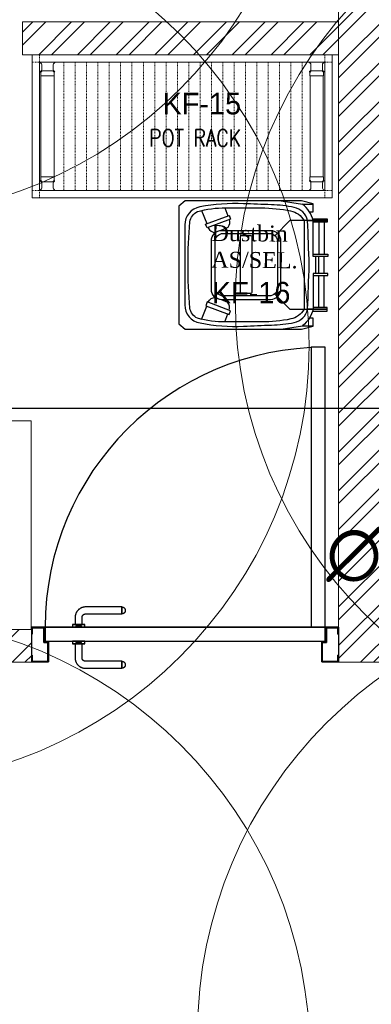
# Model space of a CAD drawing. Header units: inches. Extents: x 127277 to 158499, y 12149 to 20675.
# Tile 14 of 29: x 127827 to 127875, y 19294 to 19429. Entities that reach past the tile are written whole.
import ezdxf
from ezdxf.enums import TextEntityAlignment as Align

# ---------------------------------------------------------------- set-up
doc = ezdxf.new("R2010")
doc.units = ezdxf.units.IN
doc.header["$MEASUREMENT"] = 0
doc.linetypes.add('IHCL-P-MEZZANINE FLOOR PLAN$0$HIDDEN', pattern=[0.375, 0.25, -0.125])
for name, color, linetype, lineweight in [('00-GRIDTEXT', 1, 'Continuous', 13), ('EQUIP DIM', 252, 'Continuous', 0), ('EQUIPMENT', 7, 'Continuous', 25), ('EQUIPMENTSSS', 11, 'Continuous', 18), ('FIRE', 1, 'Continuous', 25), ('KIT TEXT.', 5, 'Continuous', 5), ('kitchen equipment', 7, 'Continuous', 15), ('PD_BRICK WALL_115', 134, 'Continuous', 30), ('PD_DOOR', 42, 'Continuous', 25), ('PD_HATCH', 45, 'Continuous', 9), ('PP-TEXT', 7, 'Continuous', 40), ('SH-SPRINKLAR', 1, 'Continuous', 0)]:
    doc.layers.add(name, color=color, linetype=linetype, lineweight=lineweight)
for name, color, linetype in [('KIT EQUIPMENT', 7, 'Continuous'), ('PD_025_TEXT', 61, 'Continuous'), ('PP-SPRINKLER', 1, 'Continuous')]:
    doc.layers.add(name, color=color, linetype=linetype)
doc.styles.add('Arial', font='GOTHIC.TTF')
doc.styles.add('ISO', font='isocp.shx', dxfattribs={"height": 250})
doc.styles.get("Standard").update_dxf_attribs({"font": 'times.ttf', "height": 4})
doc.styles.add('style1', font='arial.ttf', dxfattribs={"height": 500})
doc.styles.add('text Ht 200mm', font='arial.ttf')

# ---------------------------------------------------------------- blocks, each defined once
blk = doc.blocks.new('FTRRHRH')
at = {"layer": 'EQUIPMENT', "color": 8, "linetype": 'Continuous', "ltscale": 10}
for points in [[(1796570.7, 467786.8), (1796571.1, 467841), (1796577.6, 467841), (1796584.1, 467841), (1796584.1, 467788.7)], [(1796916.1, 467786.8), (1796915.8, 467841), (1796909.2, 467841), (1796902.7, 467841), (1796902.7, 467788.7)], [(1796584.1, 467830.1), (1796703.3, 467830.1)], [(1796584.1, 467810.7), (1796703.3, 467810.7)], [(1796775.5, 467830.1), (1796743.4, 467830.1), (1796711.4, 467830.1)], [(1796775.5, 467810.7), (1796743.4, 467810.7), (1796711.4, 467810.7)], [(1796902.7, 467830.1), (1796783.6, 467830.1)], [(1796902.7, 467810.7), (1796783.6, 467810.7)], [(1796544.6, 467774.9), (1796544.7, 467789.6), (1796514.6, 467789.6), (1796503.6, 467745.2), (1796503.3, 467310.5), (1796523.4, 467287.4), (1796743.4, 467287.4), (1796963.5, 467287.4), (1796983.6, 467310.5), (1796983.3, 467745.2), (1796972.3, 467789.6), (1796942.2, 467789.6), (1796942.3, 467774.9)], [(1796503.5, 467669.5), (1796516.2, 467749.4), (1796516.2, 467789.6)], [(1796775.5, 467798.7), (1796743.4, 467798.7), (1796711.4, 467798.7)], [(1796983.3, 467669.5), (1796970.7, 467749.4), (1796970.7, 467789.6)], [(1796557.8, 467475.2), (1796571.8, 467480.3), (1796605.3, 467393), (1796590.4, 467387.3), (1796558.3, 467475.4)], [(1796929.1, 467475.2), (1796915.1, 467480.3), (1796881.6, 467393), (1796896.5, 467387.3), (1796928.5, 467475.4)], [(1796530.3, 467458.7), (1796560.3, 467469.9)], [(1796956.6, 467458.7), (1796926.6, 467469.9)], [(1796540, 467372.2), (1796589, 467391.1)], [(1796946.9, 467372.2), (1796897.9, 467391.1)]]:
    blk.add_lwpolyline(points, dxfattribs=at)
for points in [[(1796852.5, 467646.3), (1796909.2, 467701.9), (1796909.2, 467841), (1796909.2, 467768.2, 0.002183), (1796743.4, 467774.2, 0.002183), (1796577.6, 467768.2), (1796577.6, 467841), (1796577.6, 467701.9), (1796634.4, 467646.3)], [(1796577.6, 467768.2, 0.297961), (1796528.2, 467718.1, 0.042051), (1796518.4, 467633.3, -0.003698), (1796514.4, 467528.7, 0.060574), (1796526.7, 467366.1, 0.367426), (1796593.9, 467309), (1796743.4, 467309), (1796893, 467309, 0.367426), (1796960.2, 467366.1, 0.060574), (1796972.4, 467528.7, -0.003698), (1796968.4, 467633.3, 0.042051), (1796958.6, 467718.1, 0.297961), (1796909.2, 467768.2)], [(1796703.3, 467788.7), (1796584.1, 467788.7), (1796577.6, 467788.7, 0.169802), (1796516.2, 467749.4)], [(1796783.6, 467788.7), (1796902.7, 467788.7), (1796909.2, 467788.7, -0.169802), (1796970.7, 467749.4)], [(1796573.8, 467475, -0.269888), (1796603.2, 467469.9), (1796614.7, 467443.5)], [(1796913, 467475, 0.269888), (1796883.7, 467469.9), (1796872.2, 467443.5)], [(1796603.8, 467396.9), (1796604.2, 467397, 0.32068), (1796622.1, 467424.3)], [(1796883.1, 467396.9), (1796882.6, 467397, -0.32068), (1796864.8, 467424.3)]]:
    blk.add_lwpolyline(points, format="xyb", dxfattribs=at)
for points in [[(1796703.3, 467843.8), (1796711.4, 467843.8), (1796711.4, 467788.7), (1796703.3, 467788.7)], [(1796783.6, 467843.8), (1796775.5, 467843.8), (1796775.5, 467788.7), (1796783.6, 467788.7)]]:
    blk.add_lwpolyline(points, close=True, dxfattribs=at)
for points in [[(1796743.4, 467755), (1796909.2, 467755, -0.218041), (1796945.6, 467705, -0.049803), (1796956.5, 467595.3), (1796956.5, 467462.7, -0.075378), (1796942.8, 467356.4, -0.243539), (1796905, 467328.5, -0.021943), (1796743.4, 467321.4, -0.021943), (1796581.9, 467328.5, -0.243539), (1796544.1, 467356.4, -0.075378), (1796530.4, 467462.7), (1796530.4, 467595.3, -0.049803), (1796541.3, 467705, -0.218041), (1796577.6, 467755)], [(1796653, 467667.5), (1796834.9, 467667.5, -0.414214), (1796873.4, 467629), (1796873.4, 467447.2, -0.414214), (1796834.9, 467408.8), (1796653, 467408.8, -0.414214), (1796614.5, 467447.2), (1796614.5, 467629, -0.414214)], [(1796656.2, 467655.5), (1796828.4, 467655.5, -0.414214), (1796859, 467625), (1796859, 467452.9, -0.414214), (1796828.4, 467422.3), (1796656.2, 467422.3, -0.414214), (1796625.7, 467452.9), (1796625.7, 467625, -0.414214)], [(1796639.4, 467560), (1796844.3, 467560, -0.414214), (1796850.4, 467553.9), (1796850.4, 467523.4, -0.414214), (1796844.3, 467517.3), (1796639.4, 467517.3, -0.414214), (1796633.3, 467523.4), (1796633.3, 467553.9, -0.414214)]]:
    blk.add_lwpolyline(points, format="xyb", close=True, dxfattribs=at)
blk = doc.blocks.new('sesrgg')
at = {"layer": 'EQUIPMENT', "color": 251, "linetype": 'Continuous', "lineweight": 5}
for p, q in [((1788352.5, 614303.9), (1788353.7, 614303.2)), ((1788400.4, 614306.9), (1788353.3, 614306.9)), ((1788356.8, 614280.4), (1788356.8, 614297.9)), ((1788396.9, 614280.4), (1788396.9, 614297.9)), ((1788396.9, 614280.4), (1788396.9, 614297.9)), ((1788399.9, 614303.2), (1788401.1, 614303.9)), ((1788399.9, 614303.2), (1788401.2, 614303.9)), ((1788402, 614305.2), (1788402, 614305.3)), ((1789294.6, 614305.2), (1789294.6, 614305.3)), ((1789296.7, 614303.2), (1789295.4, 614303.9)), ((1789296.7, 614303.2), (1789295.4, 614303.9)), ((1789296.2, 614306.9), (1789343.3, 614306.9)), ((1789299.7, 614280.4), (1789299.7, 614297.9)), ((1789299.7, 614280.4), (1789299.7, 614297.9)), ((1789339.8, 614280.4), (1789339.8, 614297.9)), ((1789344.1, 614303.9), (1789342.9, 614303.2)), ((1788352.5, 614274.4), (1788353.7, 614275.1)), ((1788353.2, 614271.4), (1788353.2, 614259.3)), ((1788399.9, 614258.8), (1788353.7, 614258.8)), ((1788353.8, 613904.2), (1788353.7, 614258.8)), ((1788355.4, 614273.5), (1788354.7, 614272.2)), ((1788393, 614276.5), (1788360.6, 614276.5)), ((1788399, 614272.2), (1788398.3, 614273.5)), ((1788399.9, 614275.1), (1788401.1, 614274.4)), ((1788399.9, 614275.1), (1788401.2, 614274.4)), ((1788400, 613904.7), (1788399.9, 614258.8)), ((1788400.4, 614271.4), (1788400.4, 614259.3)), ((1788402, 614273), (1788402, 614273)), ((1789294.6, 614273), (1789294.6, 614273)), ((1789296.7, 614275.1), (1789295.4, 614274.4)), ((1789296.7, 614275.1), (1789295.4, 614274.4)), ((1789296.2, 614271.4), (1789296.2, 614259.3)), ((1789296.6, 613904.7), (1789296.7, 614258.8)), ((1789296.7, 614258.8), (1789342.9, 614258.8)), ((1789297.6, 614272.2), (1789298.3, 614273.5)), ((1789303.6, 614276.5), (1789335.9, 614276.5)), ((1789341.2, 614273.5), (1789341.9, 614272.2)), ((1789342.8, 613904.2), (1789342.9, 614258.8)), ((1789344.1, 614274.4), (1789342.9, 614275.1)), ((1789343.4, 614271.4), (1789343.4, 614259.3)), ((1788352.6, 613889.1), (1788353.8, 613888.4)), ((1788353.3, 613892), (1788353.3, 613904.2)), ((1788400, 613904.7), (1788353.8, 613904.7)), ((1788355.5, 613890), (1788354.8, 613891.2)), ((1788356.9, 613883.1), (1788356.9, 613865.6)), ((1788393.1, 613887), (1788360.7, 613887)), ((1788397, 613883.2), (1788397, 613865.7)), ((1788397, 613865.6), (1788397, 613883.1)), ((1788398.3, 613890), (1788399.1, 613891.2)), ((1788400, 613888.3), (1788401.2, 613889.1)), ((1788401.2, 613889.1), (1788400, 613888.4)), ((1788400.5, 613892), (1788400.5, 613904.2)), ((1788402, 613890.4), (1788402, 613890.5)), ((1789294.5, 613890.4), (1789294.5, 613890.5)), ((1789296.6, 613888.3), (1789295.3, 613889.1)), ((1789295.3, 613889.1), (1789296.6, 613888.4)), ((1789296.1, 613892), (1789296.1, 613904.2)), ((1789296.6, 613904.7), (1789342.8, 613904.7)), ((1789298.2, 613890), (1789297.5, 613891.2)), ((1789299.6, 613883.2), (1789299.6, 613865.7)), ((1789299.6, 613865.6), (1789299.6, 613883.1)), ((1789303.5, 613887), (1789335.8, 613887)), ((1789339.7, 613883.1), (1789339.7, 613865.6)), ((1789341.1, 613890), (1789341.8, 613891.2)), ((1789344, 613889.1), (1789342.8, 613888.4)), ((1789343.3, 613892), (1789343.3, 613904.2)), ((1788352.6, 613859.6), (1788353.8, 613860.3)), ((1788400.4, 613856.6), (1788353.4, 613856.6)), ((1788400, 613860.3), (1788401.2, 613859.6)), ((1788401.2, 613859.6), (1788400, 613860.3)), ((1788402, 613858.2), (1788402, 613858.2)), ((1789294.5, 613858.2), (1789294.5, 613858.2)), ((1789296.6, 613860.3), (1789295.3, 613859.6)), ((1789295.3, 613859.6), (1789296.6, 613860.3)), ((1789296.1, 613856.6), (1789343.2, 613856.6)), ((1789344, 613859.6), (1789342.8, 613860.3))]:
    blk.add_line(p, q, dxfattribs=at)
at = {"layer": 'EQUIPMENT', "color": 251, "linetype": 'IHCL-P-MEZZANINE FLOOR PLAN$0$HIDDEN', "lineweight": 5}
for p, q in [((1788428, 613856.6), (1788428, 614306.9)), ((1788467.7, 613856.6), (1788467.7, 614306.9)), ((1788507.4, 613856.6), (1788507.4, 614306.9)), ((1788547.1, 613856.6), (1788547.1, 614306.9)), ((1788586.8, 613856.6), (1788586.8, 614306.9)), ((1788586.8, 613856.6), (1788586.8, 614306.9)), ((1788626.6, 613856.6), (1788626.6, 614306.9)), ((1788666.3, 613856.6), (1788666.3, 614306.9)), ((1788706, 613856.6), (1788706, 614306.9)), ((1788706, 613856.6), (1788706, 614306.9)), ((1788745.7, 613856.6), (1788745.7, 614306.9)), ((1788785.4, 613856.6), (1788785.4, 614306.9)), ((1788825.1, 613856.6), (1788825.1, 614306.9)), ((1788864.9, 613856.6), (1788864.9, 614306.9)), ((1788904.6, 613856.6), (1788904.6, 614306.9)), ((1788944.3, 613856.6), (1788944.3, 614306.9)), ((1788984, 613856.6), (1788984, 614306.9)), ((1789023.7, 613856.6), (1789023.7, 614306.9)), ((1789063.5, 613856.6), (1789063.5, 614306.9)), ((1789103.2, 613856.6), (1789103.2, 614306.9)), ((1789142.9, 613856.6), (1789142.9, 614306.9)), ((1789182.6, 613856.6), (1789182.6, 614306.9)), ((1789222.3, 613856.6), (1789222.3, 614306.9)), ((1789262.1, 613856.6), (1789262.1, 614306.9))]:
    blk.add_line(p, q, dxfattribs=at)
for points in [[(1788348.4, 614306.9), (1788348.4, 614332.1), (1788323.1, 614332.1), (1788323.1, 614306.9)], [(1789348.2, 614306.9), (1789348.2, 614332.1), (1789373.5, 614332.1), (1789373.5, 614306.9)], [(1788348.4, 613856.6), (1788348.4, 613831.3), (1788323.1, 613831.3), (1788323.1, 613856.6)], [(1789348.2, 613856.6), (1789348.2, 613831.3), (1789373.5, 613831.3), (1789373.5, 613856.6)]]:
    blk.add_lwpolyline(points, close=True, dxfattribs=at)
at = {"layer": 'EQUIPMENT', "color": 251, "linetype": 'Continuous', "lineweight": 5}
for centre, radius, start, end in [((1788353.3, 614305.3), 1.6, 89.991, 239.97), ((1788350.7, 614297.9), 6.07, 359.982, 59.988), ((1788403, 614297.9), 6.07, 119.991, 179.997), ((1788403, 614297.9), 6.07, 119.994, 180), ((1788400.4, 614305.3), 1.6, 299.976, 89.991), ((1788400.3, 614305.2), 1.6, 299.973, 359.979), ((1789296.2, 614305.3), 1.6, 90.009, 240.024), ((1789296.2, 614305.2), 1.6, 180.021, 240.027), ((1789293.6, 614297.9), 6.07, 0.003, 60.009), ((1789293.6, 614297.9), 6.07, 0, 60.006), ((1789345.9, 614297.9), 6.07, 120.012, 180.018), ((1789343.3, 614305.3), 1.6, 300.03, 90.009), ((1788353.3, 614273), 1.6, 119.994, 329.979), ((1788353.7, 614259.3), 0.506, 180, 269.973), ((1788350.7, 614280.4), 6.07, 299.976, 359.982), ((1788360.7, 614270.4), 6.07, 89.991, 149.997), ((1788393, 614270.4), 6.07, 29.985, 89.991), ((1788403, 614280.4), 6.07, 179.991, 239.997), ((1788403, 614280.4), 6.07, 180, 239.97), ((1788400.4, 614273), 1.6, 209.967, 59.988), ((1788399.9, 614259.3), 0.506, 269.973, 359.982), ((1788400.3, 614273), 1.6, 359.967, 59.973), ((1789296.2, 614273), 1.6, 120.027, 180.033), ((1789296.2, 614273), 1.6, 120.012, 330.033), ((1789296.7, 614259.3), 0.506, 180.018, 270.027), ((1789293.6, 614280.4), 6.07, 300.003, 0.009), ((1789293.6, 614280.4), 6.07, 300.03, 0), ((1789303.6, 614270.4), 6.07, 90.009, 150.015), ((1789335.9, 614270.4), 6.07, 30.003, 90.009), ((1789345.9, 614280.4), 6.07, 180.018, 240.024), ((1789343.3, 614273), 1.6, 210.021, 60.006), ((1789342.9, 614259.3), 0.506, 270.027, 0), ((1788353.4, 613890.4), 1.6, 29.985, 239.97), ((1788353.8, 613904.2), 0.506, 89.991, 180), ((1788350.8, 613883.1), 6.07, 359.982, 59.988), ((1788360.7, 613893.1), 6.07, 209.967, 269.973), ((1788393.1, 613893.1), 6.07, 269.973, 329.979), ((1788403.1, 613883.1), 6.07, 119.994, 180), ((1788403.1, 613883.1), 6.07, 119.991, 179.997), ((1788400.4, 613890.4), 1.6, 299.976, 149.997), ((1788400, 613904.2), 0.506, 359.982, 89.991), ((1788400.4, 613890.4), 1.6, 299.973, 359.979), ((1789296.1, 613890.4), 1.6, 30.003, 240.024), ((1789296.1, 613890.4), 1.6, 180.021, 240.027), ((1789296.6, 613904.2), 0.506, 90.009, 180.018), ((1789293.5, 613883.1), 6.07, 0, 60.006), ((1789293.5, 613883.1), 6.07, 0.003, 60.009), ((1789303.5, 613893.1), 6.07, 210.021, 270.027), ((1789335.8, 613893.1), 6.07, 270.027, 330.033), ((1789345.8, 613883.1), 6.07, 120.012, 180.018), ((1789343.2, 613890.4), 1.6, 300.03, 150.015), ((1789342.8, 613904.2), 0.506, 0, 90.009), ((1788353.4, 613858.2), 1.6, 119.994, 269.973), ((1788350.8, 613865.6), 6.07, 299.976, 359.982), ((1788403.1, 613865.6), 6.07, 179.991, 239.997), ((1788403.1, 613865.6), 6.07, 180, 239.97), ((1788400.4, 613858.2), 1.6, 269.973, 59.988), ((1788400.4, 613858.2), 1.6, 359.967, 59.973), ((1789296.1, 613858.2), 1.6, 120.027, 180.033), ((1789296.1, 613858.2), 1.6, 120.012, 270.027), ((1789293.5, 613865.6), 6.07, 300.003, 0.009), ((1789293.5, 613865.6), 6.07, 300.03, 0), ((1789345.8, 613865.6), 6.07, 180.018, 240.024), ((1789343.2, 613858.2), 1.6, 270.027, 60.006)]:
    blk.add_arc(centre, radius, start, end, dxfattribs=at)
at = {"layer": 'KIT EQUIPMENT', "color": 251, "lineweight": 5}
for points in [[(1789373.5, 614332.1), (1789373.5, 613831.3), (1788323.1, 613831.3), (1788323.1, 614332.1)], [(1789348.2, 614306.9), (1789348.2, 613856.6), (1788348.4, 613856.6), (1788348.4, 614306.9)]]:
    blk.add_lwpolyline(points, close=True, dxfattribs=at)
blk = doc.blocks.new('A$C6E471120')
at = {"layer": 'EQUIPMENTSSS', "color": 251, "lineweight": 5, "ltscale": 12}
blk.add_lwpolyline([(-1068.9, -7263.3), (-1694.6, -7263.3), (-1694.6, -7988.3), (-1068.9, -7988.3)], close=True, dxfattribs=at)
at = {"layer": 'EQUIPMENT', "color": 251, "xscale": 0.9931975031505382, "yscale": 0.9931975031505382, "zscale": 0.9931975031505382, "rotation": 180}
blk.add_blockref('sesrgg', (1776135.7, 603666.4), dxfattribs=at)
at = {"layer": 'kitchen equipment', "color": 8, "linetype": 'Continuous', "xscale": 0.9305687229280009, "yscale": 0.9305687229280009, "zscale": 0.9305687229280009, "rotation": 270.0169411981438}
blk.add_blockref('FTRRHRH', (-435892.3, 1665144.2), dxfattribs=at)
at = {"layer": '00-GRIDTEXT', "color": 251, "ltscale": 50, "style": 'Arial'}
for s, p in [('KF-15', (-475.4, -6159)), ('KF-16', (-303.9, -6816.9))]:
    blk.add_text(s, height=75.07, rotation=0.0006, dxfattribs=at).set_placement(p, align=Align.MIDDLE_CENTER)
at = {"layer": 'EQUIP DIM', "color": 251, "insert": (-441.5, -6581.4), "char_height": 45.409, "width": 361.089, "attachment_point": 1, "rotation": 359.4794}
blk.add_mtext('{\\H1.22222x;\\C256;Dustbin\\PAS/SEL.}', dxfattribs=at)
at = {"layer": 'KIT TEXT.', "color": 251, "insert": (-658.3, -6308.3, 485.3), "char_height": 59.766, "width": 1092.799, "attachment_point": 7, "style": 'ISO'}
blk.add_mtext('{\\Fromans|c0;\\W0.8;POT RACK}', dxfattribs=at)
blk = doc.blocks.new('door 1')
at = {"layer": 'PD_DOOR', "color": 8}
for p, q in [((159755.9, 15337.6), (159695.9, 15337.6)), ((159695.9, 15337.6), (159695.9, 15312.6)), ((159695.9, 15312.6), (159695.9, 15337.6)), ((159695.9, 15337.6), (159755.9, 15337.6)), ((159695.9, 15212.6), (159695.9, 15337.6)), ((159697.9, 15312.6), (159697.9, 15335.6)), ((159697.9, 15335.6), (159753.9, 15335.6)), ((159753.9, 15335.6), (159697.9, 15335.6)), ((159697.9, 15335.6), (159697.9, 15312.6)), ((159753.9, 15335.6), (159753.9, 15267.6)), ((159753.9, 15267.6), (159753.9, 15335.6)), ((159755.9, 15265.6), (159755.9, 15337.6)), ((159755.9, 15337.6), (159755.9, 15265.6)), ((160472.9, 15356.5), (160472.9, 15360.1)), ((160472.9, 15360.1), (160472.9, 15356.5)), ((160602.9, 15360.1), (160472.9, 15360.1)), ((160472.9, 15360.1), (160472.9, 15359.7)), ((160472.9, 15335.1), (160472.9, 15360.1)), ((160472.9, 15359.7), (160472.9, 15335.6)), ((160472.9, 15335.1), (160472.9, 15338.8)), ((160472.9, 15338.8), (160472.9, 15335.1)), ((160472.9, 15335.6), (160472.9, 15335.1)), ((160472.9, 15335.1), (160602.9, 15335.1)), ((160795.9, 15337.6), (160735.9, 15337.6)), ((160735.9, 15337.6), (160735.9, 15265.6)), ((160735.9, 15265.6), (160735.9, 15337.6)), ((160735.9, 15337.6), (160795.9, 15337.6)), ((160737.9, 15267.6), (160737.9, 15335.6)), ((160737.9, 15335.6), (160793.9, 15335.6)), ((160793.9, 15335.6), (160737.9, 15335.6)), ((160737.9, 15335.6), (160737.9, 15267.6)), ((160793.9, 15335.6), (160793.9, 15312.6)), ((160793.9, 15312.6), (160793.9, 15335.6)), ((160795.9, 15312.6), (160795.9, 15337.6)), ((160795.9, 15337.6), (160795.9, 15312.6)), ((160795.9, 15337.6), (160795.9, 15212.6)), ((159695.9, 15312.6), (159697.9, 15312.6)), ((159697.9, 15312.6), (159695.9, 15312.6)), ((160615.4, 15322.6), (160615.4, 15272.6)), ((160640.4, 15272.6), (160640.4, 15322.6)), ((160793.9, 15312.6), (160795.9, 15312.6)), ((160795.9, 15312.6), (160793.9, 15312.6)), ((159753.9, 15267.6), (159738.9, 15267.6)), ((159738.9, 15267.6), (159738.9, 15214.6)), ((159738.9, 15214.6), (159738.9, 15267.6)), ((159738.9, 15267.6), (159753.9, 15267.6)), ((159740.9, 15212.6), (159740.9, 15265.6)), ((159740.9, 15265.6), (159755.9, 15265.6)), ((159755.9, 15265.6), (159740.9, 15265.6)), ((159740.9, 15265.6), (159740.9, 15212.6)), ((160747.9, 15262.6), (159743.9, 15262.6)), ((159743.9, 15262.6), (159743.9, 15212.6)), ((160747.9, 15262.6), (159743.9, 15262.6)), ((159743.9, 15262.6), (159743.9, 15212.6)), ((160605.4, 15272.6), (160605.4, 15262.6)), ((160622.1, 15272.6), (160605.4, 15272.6)), ((160605.4, 15272.6), (160622.1, 15272.6)), ((160650.4, 15262.6), (160605.4, 15262.6)), ((160605.4, 15262.6), (160650.4, 15262.6)), ((160640.4, 15272.6), (160615.4, 15272.6)), ((160615.4, 15272.6), (160621.7, 15272.6)), ((160617.9, 15267.6), (160617.9, 15262.6)), ((160637.9, 15267.6), (160617.9, 15267.6)), ((160617.9, 15267.6), (160637.9, 15267.6)), ((160637.9, 15262.6), (160617.9, 15262.6)), ((160617.9, 15262.6), (160637.9, 15262.6)), ((160621.7, 15272.6), (160624.7, 15272.6)), ((160624.7, 15272.6), (160627.9, 15272.6)), ((160627.9, 15272.6), (160631.2, 15272.6)), ((160627.9, 15272.6), (160650.4, 15272.6)), ((160631.2, 15272.6), (160634.2, 15272.6)), ((160650.4, 15272.6), (160633.8, 15272.6)), ((160634.2, 15272.6), (160640.4, 15272.6)), ((160637.9, 15262.6), (160637.9, 15267.6)), ((160650.4, 15262.6), (160650.4, 15272.6)), ((160735.9, 15265.6), (160750.9, 15265.6)), ((160750.9, 15265.6), (160735.9, 15265.6)), ((160752.9, 15267.6), (160737.9, 15267.6)), ((160737.9, 15267.6), (160752.9, 15267.6)), ((160747.9, 15212.6), (160747.9, 15262.6)), ((160747.9, 15262.6), (160747.9, 15212.6)), ((160750.9, 15265.6), (160750.9, 15212.6)), ((160750.9, 15212.6), (160750.9, 15265.6)), ((160752.9, 15214.6), (160752.9, 15267.6)), ((160752.9, 15267.6), (160752.9, 15214.6)), ((159697.9, 15237.6), (159695.9, 15237.6)), ((159695.9, 15237.6), (159695.9, 15212.6)), ((159695.9, 15212.6), (159695.9, 15237.6)), ((159695.9, 15237.6), (159697.9, 15237.6)), ((159697.9, 15214.6), (159697.9, 15237.6)), ((159697.9, 15237.6), (159697.9, 15214.6)), ((160795.9, 15237.6), (160793.9, 15237.6)), ((160793.9, 15237.6), (160793.9, 15214.6)), ((160793.9, 15214.6), (160793.9, 15237.6)), ((160793.9, 15237.6), (160795.9, 15237.6)), ((160795.9, 15212.6), (160795.9, 15237.6)), ((160795.9, 15237.6), (160795.9, 15212.6)), ((159695.9, 15212.6), (159740.9, 15212.6)), ((159740.9, 15212.6), (159695.9, 15212.6)), ((159695.9, 15212.6), (159743.9, 15212.6)), ((159743.9, 15212.6), (159695.9, 15212.6)), ((159738.9, 15214.6), (159697.9, 15214.6)), ((159697.9, 15214.6), (159738.9, 15214.6)), ((159793.9, 15212.6), (159743.9, 15212.6)), ((159743.9, 15212.6), (159743.9, 14208.6)), ((159743.9, 15212.6), (160747.9, 15212.6)), ((159743.9, 15212.6), (159793.9, 15212.6)), ((159743.9, 15212.6), (159793.9, 15212.6)), ((159793.9, 15212.6), (159743.9, 15212.6)), ((159793.9, 14208.6), (159793.9, 15212.6)), ((159793.9, 15212.6), (160747.9, 15212.6)), ((159793.9, 15212.6), (160747.9, 15212.6)), ((160747.9, 15212.6), (159793.9, 15212.6)), ((160605.4, 15212.6), (160605.4, 15202.6)), ((160605.4, 15212.6), (160650.4, 15212.6)), ((160639.2, 15212.6), (160605.4, 15212.6)), ((160605.4, 15202.6), (160650.4, 15202.6)), ((160650.4, 15202.6), (160605.4, 15202.6)), ((160615.4, 15202.6), (160615.4, 15177.6)), ((160615.4, 15202.6), (160640.4, 15202.6)), ((160640.4, 15202.6), (160615.4, 15202.6)), ((160617.9, 15212.6), (160617.9, 15207.6)), ((160617.9, 15212.6), (160637.9, 15212.6)), ((160618.3, 15212.6), (160617.9, 15212.6)), ((160617.9, 15207.6), (160637.9, 15207.6)), ((160637.9, 15207.6), (160617.9, 15207.6)), ((160637.9, 15212.6), (160618.3, 15212.6)), ((160637.9, 15207.6), (160637.9, 15212.6)), ((160650.4, 15212.6), (160639.2, 15212.6)), ((160640.4, 15177.6), (160640.4, 15202.6)), ((160650.4, 15202.6), (160650.4, 15212.6)), ((160747.9, 15212.6), (160795.9, 15212.6)), ((160795.9, 15212.6), (160747.9, 15212.6)), ((160750.9, 15212.6), (160795.9, 15212.6)), ((160795.9, 15212.6), (160750.9, 15212.6)), ((160793.9, 15214.6), (160752.9, 15214.6)), ((160752.9, 15214.6), (160793.9, 15214.6)), ((160472.9, 15165.1), (160472.9, 15161.5)), ((160472.9, 15161.5), (160472.9, 15165.1)), ((160602.9, 15165.1), (160472.9, 15165.1)), ((160472.9, 15165.1), (160472.9, 15164.7)), ((160472.9, 15140.1), (160472.9, 15165.1)), ((160472.9, 15164.7), (160472.9, 15140.6)), ((160472.9, 15143.8), (160472.9, 15140.1)), ((160472.9, 15140.1), (160472.9, 15143.8)), ((160472.9, 15140.6), (160472.9, 15140.1)), ((160472.9, 15140.1), (160602.9, 15140.1)), ((159743.9, 14208.6), (159793.9, 14208.6))]:
    blk.add_line(p, q, dxfattribs=at)
at = {"layer": 'PD_DOOR', "color": 8, "flags": 128}
for points in [[(160460.4, 15347.6), (160460.5, 15348.1), (160460.5, 15348.6), (160460.5, 15349.1), (160460.6, 15349.6), (160460.7, 15350.1), (160460.8, 15350.6), (160460.9, 15351.1), (160461.1, 15351.6), (160461.2, 15352), (160461.4, 15352.5), (160461.6, 15353), (160461.9, 15353.4), (160462.1, 15353.9), (160462.4, 15354.3), (160462.6, 15354.7), (160462.9, 15355.1), (160463.2, 15355.5), (160463.5, 15355.9), (160463.9, 15356.3), (160464.2, 15356.6), (160464.6, 15357), (160465, 15357.3), (160465.4, 15357.6), (160465.8, 15357.9), (160466.2, 15358.2), (160466.6, 15358.4), (160467, 15358.7), (160467.5, 15358.9), (160467.9, 15359.1), (160468.4, 15359.3), (160468.9, 15359.5), (160469.4, 15359.6), (160469.8, 15359.8), (160470.3, 15359.9), (160470.8, 15360), (160471.3, 15360), (160471.8, 15360.1), (160472.3, 15360.1), (160472.8, 15360.1), (160472.9, 15360.1)], [(160472.9, 15335.1), (160472.4, 15335.2), (160471.9, 15335.2), (160471.4, 15335.2), (160470.9, 15335.3), (160470.5, 15335.4), (160470, 15335.5), (160469.5, 15335.6), (160469, 15335.8), (160468.5, 15335.9), (160468.1, 15336.1), (160467.6, 15336.3), (160467.2, 15336.6), (160466.7, 15336.8), (160466.3, 15337.1), (160465.9, 15337.3), (160465.5, 15337.6), (160465.1, 15337.9), (160464.7, 15338.2), (160464.3, 15338.6), (160464, 15338.9), (160463.6, 15339.3), (160463.3, 15339.7), (160463, 15340.1), (160462.7, 15340.5), (160462.4, 15340.9), (160462.2, 15341.3), (160461.9, 15341.8), (160461.7, 15342.2), (160461.5, 15342.7), (160461.3, 15343.1), (160461.1, 15343.6), (160461, 15344.1), (160460.8, 15344.5), (160460.7, 15345), (160460.6, 15345.5), (160460.5, 15346), (160460.5, 15346.5), (160460.5, 15347), (160460.4, 15347.5), (160460.4, 15347.6)], [(160640.4, 15322.6), (160640.4, 15324.1), (160640.3, 15325.6), (160640.2, 15327.1), (160640, 15328.6), (160639.7, 15330.1), (160639.4, 15331.6), (160639, 15333), (160638.5, 15334.4), (160638, 15335.9), (160637.5, 15337.2), (160636.9, 15338.6), (160636.2, 15340), (160635.5, 15341.3), (160634.7, 15342.6), (160633.9, 15343.8), (160633, 15345), (160632.1, 15346.2), (160631.1, 15347.4), (160630.1, 15348.5), (160629.1, 15349.5), (160628, 15350.6), (160626.8, 15351.5), (160625.7, 15352.5), (160624.4, 15353.4), (160623.2, 15354.2), (160621.9, 15355), (160620.6, 15355.7), (160619.3, 15356.4), (160617.9, 15357), (160616.5, 15357.6), (160615.1, 15358.1), (160613.7, 15358.6), (160612.2, 15359), (160610.8, 15359.3), (160609.3, 15359.6), (160607.8, 15359.8), (160606.3, 15360), (160604.8, 15360.1), (160603.3, 15360.1), (160602.9, 15360.1)], [(160602.9, 15335.1), (160603.4, 15335.1), (160603.9, 15335.1), (160604.4, 15335.1), (160604.9, 15335), (160605.4, 15334.9), (160605.9, 15334.8), (160606.4, 15334.7), (160606.9, 15334.5), (160607.3, 15334.3), (160607.8, 15334.2), (160608.3, 15334), (160608.7, 15333.7), (160609.2, 15333.5), (160609.6, 15333.2), (160610, 15333), (160610.4, 15332.7), (160610.8, 15332.4), (160611.2, 15332), (160611.6, 15331.7), (160611.9, 15331.4), (160612.2, 15331), (160612.6, 15330.6), (160612.9, 15330.2), (160613.2, 15329.8), (160613.5, 15329.4), (160613.7, 15329), (160614, 15328.5), (160614.2, 15328.1), (160614.4, 15327.6), (160614.6, 15327.2), (160614.8, 15326.7), (160614.9, 15326.2), (160615.1, 15325.7), (160615.2, 15325.3), (160615.3, 15324.8), (160615.3, 15324.3), (160615.4, 15323.8), (160615.4, 15323.3), (160615.4, 15322.8), (160615.4, 15322.6)], [(160460.4, 15152.6), (160460.5, 15153.1), (160460.5, 15153.6), (160460.5, 15154.1), (160460.6, 15154.6), (160460.7, 15155.1), (160460.8, 15155.6), (160460.9, 15156.1), (160461.1, 15156.6), (160461.2, 15157), (160461.4, 15157.5), (160461.6, 15158), (160461.9, 15158.4), (160462.1, 15158.9), (160462.4, 15159.3), (160462.6, 15159.7), (160462.9, 15160.1), (160463.2, 15160.5), (160463.5, 15160.9), (160463.9, 15161.3), (160464.2, 15161.6), (160464.6, 15162), (160465, 15162.3), (160465.4, 15162.6), (160465.8, 15162.9), (160466.2, 15163.2), (160466.6, 15163.4), (160467, 15163.7), (160467.5, 15163.9), (160467.9, 15164.1), (160468.4, 15164.3), (160468.9, 15164.5), (160469.4, 15164.6), (160469.8, 15164.8), (160470.3, 15164.9), (160470.8, 15165), (160471.3, 15165), (160471.8, 15165.1), (160472.3, 15165.1), (160472.8, 15165.1), (160472.9, 15165.1)], [(160602.9, 15140.1), (160604.4, 15140.2), (160605.9, 15140.3), (160607.4, 15140.4), (160608.9, 15140.6), (160610.4, 15140.9), (160611.9, 15141.2), (160613.3, 15141.6), (160614.7, 15142), (160616.2, 15142.5), (160617.5, 15143.1), (160618.9, 15143.7), (160620.3, 15144.4), (160621.6, 15145.1), (160622.9, 15145.9), (160624.1, 15146.7), (160625.3, 15147.6), (160626.5, 15148.5), (160627.7, 15149.5), (160628.8, 15150.5), (160629.8, 15151.5), (160630.9, 15152.6), (160631.8, 15153.8), (160632.8, 15154.9), (160633.7, 15156.1), (160634.5, 15157.4), (160635.3, 15158.7), (160636, 15160), (160636.7, 15161.3), (160637.3, 15162.7), (160637.9, 15164.1), (160638.4, 15165.5), (160638.9, 15166.9), (160639.3, 15168.3), (160639.6, 15169.8), (160639.9, 15171.3), (160640.1, 15172.8), (160640.3, 15174.2), (160640.4, 15175.7), (160640.4, 15177.2), (160640.4, 15177.6)], [(160615.4, 15177.6), (160615.4, 15177.1), (160615.4, 15176.6), (160615.4, 15176.1), (160615.3, 15175.7), (160615.2, 15175.2), (160615.1, 15174.7), (160615, 15174.2), (160614.8, 15173.7), (160614.6, 15173.2), (160614.5, 15172.8), (160614.3, 15172.3), (160614, 15171.9), (160613.8, 15171.4), (160613.5, 15171), (160613.3, 15170.6), (160613, 15170.2), (160612.7, 15169.8), (160612.3, 15169.4), (160612, 15169), (160611.7, 15168.7), (160611.3, 15168.3), (160610.9, 15168), (160610.5, 15167.7), (160610.1, 15167.4), (160609.7, 15167.1), (160609.3, 15166.9), (160608.8, 15166.6), (160608.4, 15166.4), (160607.9, 15166.2), (160607.5, 15166), (160607, 15165.8), (160606.5, 15165.7), (160606, 15165.5), (160605.6, 15165.4), (160605.1, 15165.3), (160604.6, 15165.3), (160604.1, 15165.2), (160603.6, 15165.2), (160603.1, 15165.1), (160602.9, 15165.1)], [(160472.9, 15140.1), (160472.4, 15140.2), (160471.9, 15140.2), (160471.4, 15140.2), (160470.9, 15140.3), (160470.5, 15140.4), (160470, 15140.5), (160469.5, 15140.6), (160469, 15140.8), (160468.5, 15140.9), (160468.1, 15141.1), (160467.6, 15141.3), (160467.2, 15141.6), (160466.7, 15141.8), (160466.3, 15142.1), (160465.9, 15142.3), (160465.5, 15142.6), (160465.1, 15142.9), (160464.7, 15143.2), (160464.3, 15143.6), (160464, 15143.9), (160463.6, 15144.3), (160463.3, 15144.7), (160463, 15145.1), (160462.7, 15145.5), (160462.4, 15145.9), (160462.2, 15146.3), (160461.9, 15146.8), (160461.7, 15147.2), (160461.5, 15147.7), (160461.3, 15148.1), (160461.1, 15148.6), (160461, 15149.1), (160460.8, 15149.5), (160460.7, 15150), (160460.6, 15150.5), (160460.5, 15151), (160460.5, 15151.5), (160460.5, 15152), (160460.4, 15152.5), (160460.4, 15152.6)]]:
    blk.add_lwpolyline(points, dxfattribs=at)
at = {"layer": 'PD_DOOR', "color": 8}
blk.add_arc((159743.9, 15212.6), 1004, 270, 0, dxfattribs=at)
blk = doc.blocks.new('DOOR1')
at = {"color": 8, "xscale": 0.03818181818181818, "yscale": 0.03818181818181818, "zscale": 0.03818181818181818, "rotation": 90}
blk.add_blockref('door 1', (-2370.94, -8406.75), dxfattribs=at)
blk = doc.blocks.new('FIRST FLOOR')
at = {"layer": 'PD_HATCH', "lineweight": 5}
h = blk.add_hatch(dxfattribs=at)
h.set_pattern_fill('ANSI32', color=251, scale=10)
h.set_pattern_definition([(45, (139238.8868, 19346.3716), (-2.65165, 2.65165), []), (45, (139240.6546, 19346.3716), (-2.65165, 2.65165), [])])
h.paths.add_polyline_path([(139249.66, 19348.45), (139206.41, 19348.45), (139206.41, 19343.95), (139249.66, 19343.95)])
h.paths.add_polyline_path([(139164.41, 19348.45), (139121.16, 19348.45), (139121.16, 19343.95), (139164.41, 19343.95)], flags=17)
h.paths.add_polyline_path([(139207.66, 19260.75), (139207.66, 19265.25), (139121.16, 19265.25), (139121.16, 19420.75), (139044.16, 19420.75), (139044.16, 19364.75), (139082.16, 19364.75), (139082.16, 19369.25), (139048.66, 19369.25), (139048.66, 19416.25), (139116.66, 19416.25), (139116.66, 19369.25), (139112.16, 19369.25), (139112.16, 19364.75), (139116.66, 19364.75), (139116.66, 19316.75), (139112.16, 19316.75), (139112.16, 19312.25), (139116.66, 19312.25), (139116.66, 19265.25), (139060.66, 19265.25), (139060.66, 19260.75), (139194.16, 19260.75), (139194.16, 19254.75), (139198.66, 19254.75), (139198.66, 19260.75)])
h.paths.add_polyline_path([(139249.66, 19265.25), (139249.66, 19260.75), (139411.66, 19260.75), (139411.66, 19265.25), (139258.66, 19265.25), (139258.66, 19354.75), (139318.66, 19354.75), (139318.66, 19330.75), (139323.16, 19330.75), (139323.16, 19354.75), (139402.66, 19354.75), (139402.66, 19326.75), (139407.16, 19326.75), (139407.16, 19485.75), (139411.66, 19485.75), (139411.66, 19490.25), (139402.66, 19490.25), (139402.66, 19363.75), (139258.66, 19363.75), (139258.66, 19579.75), (139249.66, 19579.75)])
at = {"layer": 'PD_BRICK WALL_115', "color": 251, "lineweight": 5}
for p, q in [((139206.41, 19348.45), (139206.41, 19343.95)), ((139206.41, 19348.45), (139249.66, 19348.45)), ((139206.41, 19343.95), (139249.66, 19343.95))]:
    blk.add_line(p, q, dxfattribs=at)
for points in [[(139411.66, 19265.25), (139258.66, 19265.25), (139258.66, 19354.75), (139318.66, 19354.75), (139318.66, 19330.75), (139323.16, 19330.75), (139323.16, 19354.75), (139402.66, 19354.75), (139402.66, 19326.75), (139407.16, 19326.75), (139407.16, 19485.75), (139411.66, 19485.75), (139411.66, 19490.25), (139402.66, 19490.25), (139402.66, 19363.75), (139258.66, 19363.75), (139258.66, 19579.75), (139249.66, 19579.75), (139249.66, 19265.25), (139249.66, 19265.25)], [(139121.16, 19420.75), (139121.16, 19265.25), (139207.66, 19265.25), (139207.66, 19260.75), (139198.66, 19260.75), (139198.66, 19254.75), (139194.16, 19254.75), (139194.16, 19260.75), (139060.66, 19260.75)], [(139411.66, 19260.75), (139249.66, 19260.75), (139249.66, 19265.25)]]:
    blk.add_lwpolyline(points, dxfattribs=at)
at = {"layer": '00-GRIDTEXT', "color": 8, "xscale": 0.03937007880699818, "yscale": 0.03937007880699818, "zscale": 0.03937007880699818}
blk.add_blockref('A$C6E471120', (139249.66, 19579.75), dxfattribs=at)
at = {"layer": 'PD_DOOR', "color": 8, "ltscale": 25, "rotation": 90.00000000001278}
blk.add_blockref('DOOR1', (136940.39, 22217.34), dxfattribs=at)
at = {"layer": 'PD_025_TEXT', "color": 251, "insert": (139243.96, 19306.63), "char_height": 8, "width": 91.7722, "attachment_point": 1, "style": 'style1'}
blk.add_mtext('\\pi19.346;DRINKING\\P\\pi24.227; WATER', dxfattribs=at)
blk = doc.blocks.new('PP-CEILING PENDANT')
at = {"layer": 'SH-SPRINKLAR', "lineweight": -3}
for p, q in [((-16.9, 17), (-75.6, 75.8)), ((17.2, 16.7), (75.4, 75)), ((-24, 0.1), (-37.4, -2.9)), ((-24, 0.8), (-37.3, 3.8)), ((-17.1, 16.7), (-28.7, 24.1)), ((-16.6, 17.3), (-23.9, 28.9)), ((-0.4, 24), (-3.4, 37.3)), ((-1.5, 8.9), (-1.5, 23.9)), ((0.6, 24), (3.5, 37.3)), ((1.5, 8.9), (1.5, 23.9)), ((16.8, 17.2), (24.1, 28.7)), ((17.6, 16.3), (29.1, 23.7)), ((23.9, -0.1), (37.4, 2.9)), ((-17.5, -16.3), (-76.5, -75.3)), ((-17.8, -16.1), (-29.3, -23.4)), ((-17.3, -16.6), (-24.7, -28.2)), ((-1.5, -23.9), (-4.5, -37.2)), ((-1.5, -23.9), (-1.5, -8.9)), ((-0.6, -24), (2.3, -37.4)), ((1.5, -23.9), (1.5, -8.9)), ((15.8, -18), (23.1, -29.5)), ((16.2, -17.7), (74.6, -76.1)), ((16.6, -17.3), (28.2, -24.7)), ((23.9, -1.3), (37.3, -4.2))]:
    blk.add_line(p, q, dxfattribs=at)
at = {"layer": 'SH-SPRINKLAR', "color": 8, "lineweight": 5}
blk.add_circle((0, 0), 1700, dxfattribs=at)
at = {"layer": 'SH-SPRINKLAR', "lineweight": -3}
for centre, major_axis, start_param, end_param in [((0, 0), (26.5, 26.5), 1.657505, 2.255676), ((0, 0), (-26.5, 26.5), 5.588406, 6.189787), ((0, 0), (0.02, 8.87), 5.497787, 11.780972), ((0, 0), (0.02, 6.56), 5.497787, 11.780972), ((0, 23.4), (1.12, 1.12), 5.863873, 8.273293), ((0, 0), (-26.5, 26.5), 4.798644, 5.40368), ((0, 0), (26.5, 26.5), 5.57395, 6.180955), ((0, 0), (-26.5, 26.5), 0.862204, 1.45951), ((0, 0), (-26.5, 26.5), 1.637496, 2.236801), ((0, -23.4), (1.12, 1.12), 2.722281, 5.131701), ((0, 0), (-26.5, 26.5), 2.418515, 3.021492), ((0, 0), (26.5, 26.5), 4.778634, 5.384791)]:
    blk.add_ellipse(centre, major_axis=major_axis, ratio=1, start_param=start_param, end_param=end_param, dxfattribs=at)

msp = doc.modelspace()

# ---------------------------------------------------------------- block references
at = {"color": 8}
msp.add_blockref('FIRST FLOOR', (-11379.16, 79.93), dxfattribs=at)

# ---------------------------------------------------------------- next in the draw order: linework, layer by layer
at = {"layer": 'FIRE'}
msp.add_line((128268.08, 19375.43), (127363.39, 19375.43), dxfattribs=at)

# ---------------------------------------------------------------- next in the draw order: block references
at = {"layer": 'PP-SPRINKLER', "xscale": -0.0354331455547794, "yscale": 0.03543314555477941, "zscale": 35.43314555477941}
msp.add_blockref('PP-CEILING PENDANT', (127806.24, 19461.81), dxfattribs=at)
at = {"layer": 'PP-SPRINKLER', "zscale": 35.43314555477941, "rotation": 180}
for p, xscale, yscale in [((127916.62, 19389.93), 0.03543314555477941, 0.03543314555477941), ((127806.24, 19384.06), 0.0354331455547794, 0.0354331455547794), ((127911.44, 19289.76), 0.03543314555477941, 0.03543314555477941), ((127806.37, 19286.68), -0.03543314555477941, 0.03543314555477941)]:
    msp.add_blockref('PP-CEILING PENDANT', p, dxfattribs=dict(at, xscale=xscale, yscale=yscale))

# ---------------------------------------------------------------- next in the draw order: texts
at = {"layer": 'PP-TEXT', "style": 'text Ht 200mm'}
msp.add_text('∅100', height=7, dxfattribs=at).set_placement((127868.84, 19352.12))

doc.saveas('drawing.dxf')
